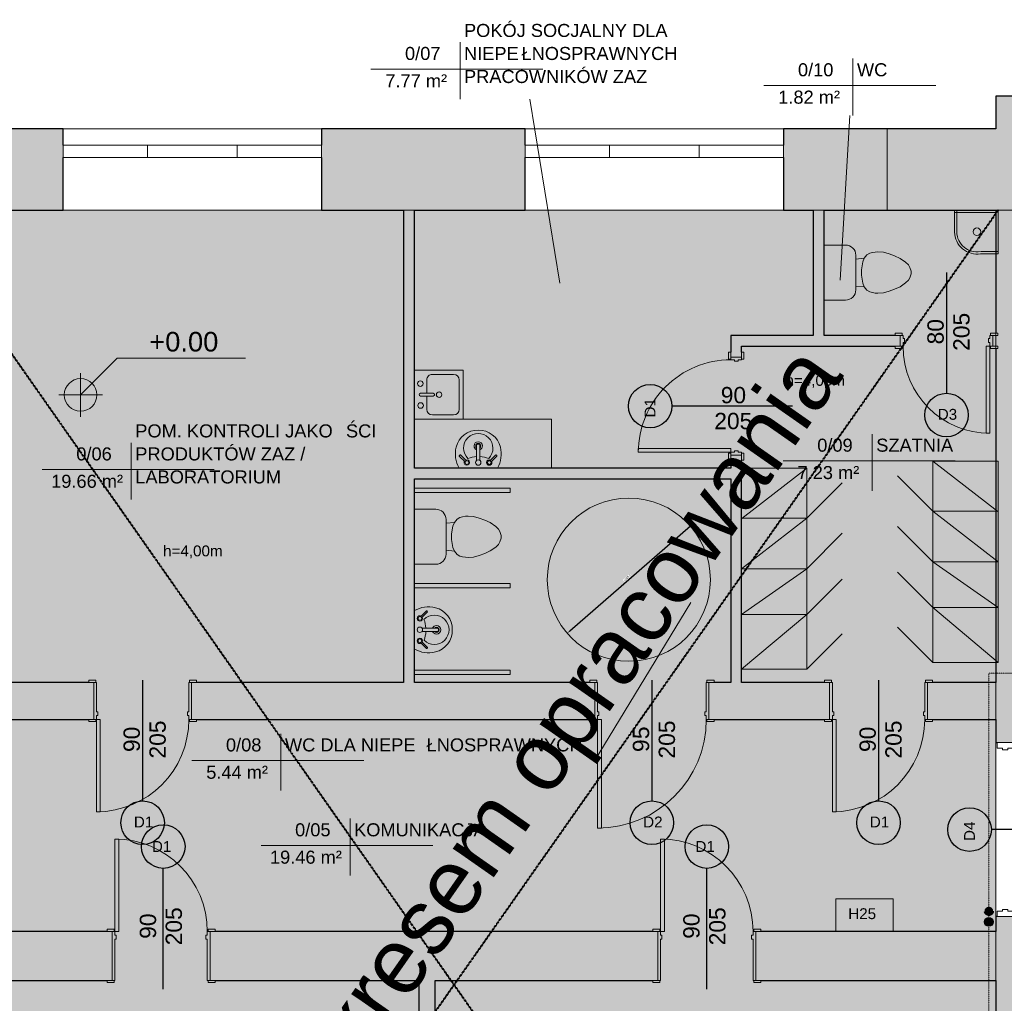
# Model space of a CAD drawing. Header units: inches. Extents: x -112469 to 885939, y -131046 to 286269.
# Tile 40 of 138: x -14005 to -4947, y -110210 to -101167. Entities that reach past the tile are written whole.
import ezdxf

# ---------------------------------------------------------------- set-up
doc = ezdxf.new("R2010")
doc.units = ezdxf.units.IN
doc.header["$MEASUREMENT"] = 0
doc.linetypes.add('ACAD_ISO03W100', pattern=[30, 12, -18])
doc.linetypes.add('Aligning Line 1_8_', pattern=[0.635, 0.3175, -0.3175])
for name, color, linetype, lineweight in [('_IS_CO powrót', 5, 'ACAD_ISO03W100', 30), ('_IS_CO zasilenie', 1, 'Continuous', 30), ('A-ANNO-DIMS', 251, 'Continuous', 9), ('A-AREA-IDEN', 251, 'Continuous', 9), ('A-DETL', 251, 'Continuous', 9), ('A-DETL-GENF', 254, 'Continuous', 9), ('A-DETL-MEDM', 251, 'Continuous', 25), ('A-DETL-THIN', 251, 'Continuous', 9), ('A-DOOR', 251, 'Continuous', 9), ('A-DOOR-FRAM', 251, 'Continuous', 18), ('A-GLAZ', 251, 'Continuous', 9), ('A-WALL', 251, 'Continuous', 9), ('A-WALL-PATT', 254, 'Continuous', 25), ('G-ANNO-DIMS', 251, 'Continuous', 9), ('G-ANNO-TEXT', 251, 'Continuous', 9), ('P-SANR-FIXT', 251, 'Continuous', 9)]:
    doc.layers.add(name, color=color, linetype=linetype, lineweight=lineweight)
doc.styles.add('Arial', font='arial.ttf', dxfattribs={"height": 25})
doc.styles.add('Arial_1', font='arial.ttf', dxfattribs={"height": 12})
doc.styles.add('Arial_2', font='arial.ttf', dxfattribs={"height": 10})
doc.styles.add('Arial_3', font='arial.ttf', dxfattribs={"height": 15})
doc.styles.add('Arial_5', font='arial.ttf', dxfattribs={"height": 20})
doc.dimstyles.new('Średnica___2_5_mm_Arial', dxfattribs={"dimscale": 30.48, "dimtxt": 15.303891, "dimasz": 0.984252, "dimexe": 0.787402, "dimexo": 0, "dimgap": 0.492126, "dimtad": 1, "dimjust": 3, "dimdec": 1, "dimrnd": 0.5, "dimzin": 0, "dimdsep": 46, "dimtxsty": 'Arial_3', "dimsah": 1, "dimcen": 0.09, "dimdle": 0.787402, "dimazin": 0, "dimtfac": 1, "dimtdec": 4, "dimtix": 1, "dimtmove": 0, "dimatfit": 2, "dimfxl": 0, "dimtvp": 1, "dimtolj": 1, "dimtzin": 0, "dimarcsym": 0})

# ---------------------------------------------------------------- blocks, each defined once
blk = doc.blocks.new('Drzwi-wewnętrzne-jednoskrzydłowe-dwupanelowe-drewniane - 900 x 2100mm-307294-3_Poziom parteru')
at = {"layer": 'A-DOOR'}
for p, q in [((-49.635, 24.8175), (-43.135, 24.8175)), ((-49.635, 22.8175), (-49.635, 24.8175)), ((-43.135, 22.8175), (-49.635, 22.8175)), ((-43.135, 24.8175), (-43.135, 22.8175)), ((43.135, 24.8175), (49.635, 24.8175)), ((43.135, 22.8175), (43.135, 24.8175)), ((49.635, 22.8175), (43.135, 22.8175)), ((49.635, 24.8175), (49.635, 22.8175)), ((-49.635, -22.1825), (-43.135, -22.1825)), ((-49.635, -24.1825), (-49.635, -22.1825)), ((-43.135, -24.1825), (-49.635, -24.1825)), ((-43.135, -22.1825), (-43.135, -24.1825)), ((43.135, -22.1825), (49.635, -22.1825)), ((43.135, -24.1825), (43.135, -22.1825)), ((49.635, -24.1825), (43.135, -24.1825)), ((49.635, -22.1825), (49.635, -24.1825))]:
    blk.add_line(p, q, dxfattribs=at)
at = {"layer": 'A-DOOR', "lineweight": 18}
for p, q in [((39, -22.1825), (42.5, -22.1825)), ((39, -107.1825), (39, -22.1825)), ((42.5, -22.1825), (42.5, -107.1825)), ((42.5, -107.1825), (39, -107.1825))]:
    blk.add_line(p, q, dxfattribs=at)
at = {"layer": 'A-DOOR'}
blk.add_arc((42.5, -22.1825), 85, 180, 270, dxfattribs=at)
at = {"layer": 'A-DOOR-FRAM'}
for p, q in [((-45, 22.8175), (-42.5, 22.8175)), ((-45, -22.1825), (-45, 22.8175)), ((-42.5, 22.8175), (-42.5, -15.19)), ((42.5, 22.8175), (45, 22.8175)), ((42.5, -15.19), (42.5, 22.8175)), ((45, 22.8175), (45, -22.1825)), ((-42.5, -15.19), (-41.23, -15.19)), ((-41.23, -15.19), (-41.23, -18.6825)), ((41.23, -15.19), (42.5, -15.19)), ((41.23, -18.6825), (41.23, -15.19)), ((-42.5, -22.1825), (-45, -22.1825)), ((-42.5, -18.6825), (-42.5, -22.1825)), ((-41.23, -18.6825), (-42.5, -18.6825)), ((42.5, -18.6825), (41.23, -18.6825)), ((42.5, -22.1825), (42.5, -18.6825)), ((45, -22.1825), (42.5, -22.1825))]:
    blk.add_line(p, q, dxfattribs=at)
blk = doc.blocks.new('Drzwi-wewnętrzne-jednoskrzydłowe-dwupanelowe-drewniane - 900 x 2100mm-310184-3_Poziom parteru')
at = {"layer": 'A-DOOR', "lineweight": 18}
for p, q in [((42.5, 101.6825), (39, 101.6825)), ((39, 101.6825), (39, 16.6825)), ((42.5, 16.6825), (42.5, 101.6825)), ((39, 16.6825), (42.5, 16.6825))]:
    blk.add_line(p, q, dxfattribs=at)
at = {"layer": 'A-DOOR'}
for p, q in [((-43.135, 18.6825), (-49.635, 18.6825)), ((-49.635, 18.6825), (-49.635, 16.6825)), ((-43.135, 16.6825), (-43.135, 18.6825)), ((49.635, 18.6825), (43.135, 18.6825)), ((43.135, 18.6825), (43.135, 16.6825)), ((49.635, 16.6825), (49.635, 18.6825)), ((-49.635, 16.6825), (-43.135, 16.6825)), ((43.135, 16.6825), (49.635, 16.6825)), ((-43.135, -17.3175), (-49.635, -17.3175)), ((-49.635, -17.3175), (-49.635, -19.3175)), ((-43.135, -19.3175), (-43.135, -17.3175)), ((49.635, -17.3175), (43.135, -17.3175)), ((43.135, -17.3175), (43.135, -19.3175)), ((49.635, -19.3175), (49.635, -17.3175)), ((-49.635, -19.3175), (-43.135, -19.3175)), ((43.135, -19.3175), (49.635, -19.3175))]:
    blk.add_line(p, q, dxfattribs=at)
blk.add_arc((42.5, 16.6825), 85, 90, 180, dxfattribs=at)
at = {"layer": 'A-DOOR-FRAM'}
for p, q in [((-42.5, 16.6825), (-45, 16.6825)), ((-45, 16.6825), (-45, -17.3175)), ((-42.5, 13.1825), (-42.5, 16.6825)), ((-41.23, 13.1825), (-42.5, 13.1825)), ((-42.5, -17.3175), (-42.5, 9.69)), ((-42.5, 9.69), (-41.23, 9.69)), ((-41.23, 9.69), (-41.23, 13.1825)), ((42.5, 13.1825), (41.23, 13.1825)), ((41.23, 13.1825), (41.23, 9.69)), ((41.23, 9.69), (42.5, 9.69)), ((42.5, 16.6825), (42.5, 13.1825)), ((45, 16.6825), (42.5, 16.6825)), ((42.5, 9.69), (42.5, -17.3175)), ((45, -17.3175), (45, 16.6825)), ((-45, -17.3175), (-42.5, -17.3175)), ((42.5, -17.3175), (45, -17.3175))]:
    blk.add_line(p, q, dxfattribs=at)
blk = doc.blocks.new('Drzwi-wewnętrzne-jednoskrzydłowe-dwupanelowe-drewniane - 1000 x 2100mm 2-485147-3_Poziom parteru')
at = {"layer": 'A-DOOR', "lineweight": 18}
for p, q in [((50, 116.6825), (46.5, 116.6825)), ((46.5, 116.6825), (46.5, 16.6825)), ((50, 16.6825), (50, 116.6825)), ((46.5, 16.6825), (50, 16.6825))]:
    blk.add_line(p, q, dxfattribs=at)
at = {"layer": 'A-DOOR'}
for p, q in [((-50.635, 18.6825), (-57.135, 18.6825)), ((-57.135, 18.6825), (-57.135, 16.6825)), ((-50.635, 16.6825), (-50.635, 18.6825)), ((57.135, 18.6825), (50.635, 18.6825)), ((50.635, 18.6825), (50.635, 16.6825)), ((57.135, 16.6825), (57.135, 18.6825)), ((-57.135, 16.6825), (-50.635, 16.6825)), ((50.635, 16.6825), (57.135, 16.6825)), ((-50.635, -17.3175), (-57.135, -17.3175)), ((-57.135, -17.3175), (-57.135, -19.3175)), ((-50.635, -19.3175), (-50.635, -17.3175)), ((57.135, -17.3175), (50.635, -17.3175)), ((50.635, -17.3175), (50.635, -19.3175)), ((57.135, -19.3175), (57.135, -17.3175)), ((-57.135, -19.3175), (-50.635, -19.3175)), ((50.635, -19.3175), (57.135, -19.3175))]:
    blk.add_line(p, q, dxfattribs=at)
blk.add_arc((50, 16.6825), 100, 90, 180, dxfattribs=at)
at = {"layer": 'A-DOOR-FRAM'}
for p, q in [((-50, 16.6825), (-52.5, 16.6825)), ((-52.5, 16.6825), (-52.5, -17.3175)), ((-50, 13.1825), (-50, 16.6825)), ((-48.73, 13.1825), (-50, 13.1825)), ((-50, -17.3175), (-50, 9.69)), ((-50, 9.69), (-48.73, 9.69)), ((-48.73, 9.69), (-48.73, 13.1825)), ((50, 13.1825), (48.73, 13.1825)), ((48.73, 13.1825), (48.73, 9.69)), ((48.73, 9.69), (50, 9.69)), ((50, 16.6825), (50, 13.1825)), ((52.5, 16.6825), (50, 16.6825)), ((50, 9.69), (50, -17.3175)), ((52.5, -17.3175), (52.5, 16.6825)), ((-52.5, -17.3175), (-50, -17.3175)), ((50, -17.3175), (52.5, -17.3175))]:
    blk.add_line(p, q, dxfattribs=at)
blk = doc.blocks.new('Drzwi-wewnętrzne-jednoskrzydłowe-dwupanelowe-drewniane - 900 x 2100mm-435349-3_Poziom parteru')
at = {"layer": 'A-DOOR'}
for p, q in [((-49.64, 7.32), (-43.14, 7.32)), ((-49.64, 5.32), (-49.64, 7.32)), ((-43.14, 5.32), (-49.64, 5.32)), ((-43.14, 7.32), (-43.14, 5.32)), ((43.13, 7.32), (49.63, 7.32)), ((43.13, 5.32), (43.13, 7.32)), ((49.63, 5.32), (43.13, 5.32)), ((49.63, 7.32), (49.63, 5.32)), ((-49.64, -4.68), (-43.14, -4.68)), ((-49.64, -6.68), (-49.64, -4.68)), ((-43.14, -6.68), (-49.64, -6.68)), ((-43.14, -4.68), (-43.14, -6.68)), ((43.13, -4.68), (49.63, -4.68)), ((43.13, -6.68), (43.13, -4.68)), ((49.63, -6.68), (43.13, -6.68)), ((49.63, -4.68), (49.63, -6.68))]:
    blk.add_line(p, q, dxfattribs=at)
at = {"layer": 'A-DOOR', "lineweight": 18}
for p, q in [((39, -4.68), (42.5, -4.68)), ((39, -89.68), (39, -4.68)), ((42.5, -4.68), (42.5, -89.68)), ((42.5, -89.68), (39, -89.68))]:
    blk.add_line(p, q, dxfattribs=at)
at = {"layer": 'A-DOOR'}
blk.add_arc((42.5, -4.68), 85, 180, 270, dxfattribs=at)
at = {"layer": 'A-DOOR-FRAM'}
for p, q in [((-45, 5.32), (-42.5, 5.32)), ((-45, -4.68), (-45, 5.32)), ((-42.5, 5.32), (-42.5, 2.31)), ((-42.5, 2.31), (-41.23, 2.31)), ((-41.23, 2.31), (-41.23, -1.18)), ((41.23, 2.31), (42.5, 2.31)), ((41.23, -1.18), (41.23, 2.31)), ((42.5, 5.32), (45, 5.32)), ((42.5, 2.31), (42.5, 5.32)), ((45, 5.32), (45, -4.68)), ((-42.5, -4.68), (-45, -4.68)), ((-42.5, -1.18), (-42.5, -4.68)), ((-41.23, -1.18), (-42.5, -1.18)), ((42.5, -1.18), (41.23, -1.18)), ((42.5, -4.68), (42.5, -1.18)), ((45, -4.68), (42.5, -4.68))]:
    blk.add_line(p, q, dxfattribs=at)
blk = doc.blocks.new('wewnetrzne dwupanelowe - 800 x 2100mm 2-561756-3_Poziom parteru')
at = {"layer": 'A-DOOR'}
for p, q in [((-47.14, 7.32), (-40.64, 7.32)), ((-47.14, 5.32), (-47.14, 7.32)), ((-40.64, 5.32), (-47.14, 5.32)), ((-40.64, 7.32), (-40.64, 5.32)), ((40.63, 7.32), (47.13, 7.32)), ((40.63, 5.32), (40.63, 7.32)), ((47.13, 5.32), (40.63, 5.32)), ((47.13, 7.32), (47.13, 5.32)), ((-47.14, -4.68), (-40.64, -4.68)), ((-47.14, -6.68), (-47.14, -4.68)), ((-40.64, -6.68), (-47.14, -6.68)), ((-40.64, -4.68), (-40.64, -6.68)), ((40.63, -4.68), (47.13, -4.68)), ((40.63, -6.68), (40.63, -4.68)), ((47.13, -6.68), (40.63, -6.68)), ((47.13, -4.68), (47.13, -6.68))]:
    blk.add_line(p, q, dxfattribs=at)
at = {"layer": 'A-DOOR', "lineweight": 18}
for p, q in [((36.5, -4.68), (40, -4.68)), ((36.5, -84.68), (36.5, -4.68)), ((40, -4.68), (40, -84.68)), ((40, -84.68), (36.5, -84.68))]:
    blk.add_line(p, q, dxfattribs=at)
at = {"layer": 'A-DOOR'}
blk.add_arc((40, -4.68), 80, 180, 270, dxfattribs=at)
at = {"layer": 'A-DOOR-FRAM'}
for p, q in [((-42.5, 5.32), (-40, 5.32)), ((-42.5, -4.68), (-42.5, 5.32)), ((-40, 5.32), (-40, 2.31)), ((-40, 2.31), (-38.73, 2.31)), ((-38.73, 2.31), (-38.73, -1.18)), ((38.73, 2.31), (40, 2.31)), ((38.73, -1.18), (38.73, 2.31)), ((40, 5.32), (42.5, 5.32)), ((40, 2.31), (40, 5.32)), ((42.5, 5.32), (42.5, -4.68)), ((-40, -4.68), (-42.5, -4.68)), ((-40, -1.18), (-40, -4.68)), ((-38.73, -1.18), (-40, -1.18)), ((40, -1.18), (38.73, -1.18)), ((40, -4.68), (40, -1.18)), ((42.5, -4.68), (40, -4.68))]:
    blk.add_line(p, q, dxfattribs=at)
blk = doc.blocks.new('Muszla klozetowa domowa - 3D - Muszla klozetowa domowa - 3D-412173-3_Poziom parteru')
at = {"layer": 'P-SANR-FIXT'}
for p, q in [((-9.5, 25.4), (-6.96, 27.94)), ((-6.96, 27.94), (-4.76, 29.21)), ((-4.76, 29.21), (-1.27, 30.48)), ((-1.27, 30.48), (1.27, 30.48)), ((1.27, 30.48), (4.76, 29.21)), ((4.76, 29.21), (6.96, 27.94)), ((6.96, 27.94), (9.5, 25.4)), ((-15.39, 15.24), (-13.02, 20.32)), ((-13.02, 20.32), (-9.5, 25.4)), ((9.5, 25.4), (13.02, 20.32)), ((13.02, 20.32), (15.39, 15.24)), ((-18.61, 5.06), (-17.24, 10.16)), ((-17.24, 10.16), (-15.39, 15.24)), ((15.39, 15.24), (17.24, 10.16)), ((17.24, 10.16), (18.61, 5.06)), ((-19.05, 0), (-18.61, 5.06)), ((18.61, 5.06), (19.05, 0)), ((-18.83, -2.53), (-19.05, 0)), ((-18.38, -5.08), (-18.83, -2.53)), ((-17.7, -7.62), (-18.38, -5.08)), ((-16.26, -10.16), (-17.7, -7.62)), ((17.7, -7.62), (16.26, -10.16)), ((18.38, -5.08), (17.7, -7.62)), ((18.83, -2.53), (18.38, -5.08)), ((19.05, 0), (18.83, -2.53)), ((-13.23, -12.7), (-16.26, -10.16)), ((-9.74, -13.97), (-13.23, -12.7)), ((-12.35, -20.38), (-13.23, -12.7)), ((-2.54, -15.24), (-9.74, -13.97)), ((2.54, -15.24), (-2.54, -15.24)), ((9.74, -13.97), (2.54, -15.24)), ((13.23, -12.7), (9.74, -13.97)), ((12.35, -20.38), (13.23, -12.7)), ((16.26, -10.16), (13.23, -12.7)), ((15.87, -20.38), (-15.88, -20.38)), ((-25.34, -29.84), (-25.34, -49.47)), ((25.34, -49.47), (25.34, -29.84))]:
    blk.add_line(p, q, dxfattribs=at)
for centre, start, end in [((-15.88, -29.84), 90, 180), ((15.87, -29.84), 0, 90)]:
    blk.add_arc(centre, 9.46, start, end, dxfattribs=at)
blk = doc.blocks.new('Lavabo mural - 05 - 440mm x 350mm-346807-3_Poziom parteru')
at = {"layer": 'P-SANR-FIXT'}
for p, q in [((-17.19, -11.05), (-11.74, -5.6)), ((-16.1, -12.14), (-10.65, -6.69)), ((-1.5, -21.49), (-1.5, -7.07)), ((1.5, -21.49), (1.5, -7.07)), ((16.41, -12.14), (10.96, -6.69)), ((17.5, -11.05), (12.05, -5.6))]:
    blk.add_line(p, q, dxfattribs=at)
for centre, radius, start, end in [((5.33, -13.08), 26.44, 150.36495, 193.63505), ((-5.33, -13.08), 26.44, 346.36495, 29.63505), ((0, -18.36), 13.5, 135.46291, 45.05561), ((-10.13, -5.07), 2.5, 0, 180), ((-10.13, -5.07), 2.5, 180, 207.05328), ((-10.13, -5.07), 1.7, 360, 180), ((-10.13, -5.07), 1.7, 180, 198.05956), ((-10.13, -5.07), 1.7, 198.05956, 360), ((-10.13, -5.07), 2.5, 242.94672, 0), ((-0.16, 16.03), 26.66, 249.19864, 267.10928), ((0, -5.07), 2.5, 0, 180), ((0, -5.07), 2.5, 180, 0), ((-0.16, 16.03), 26.66, 273.5606, 291.31988), ((10.43, -5.07), 2.5, 360, 180), ((10.43, -5.07), 2.5, 180, 297.05328), ((10.43, -5.07), 1.7, 0, 180), ((10.43, -5.07), 1.7, 180, 0), ((10.43, -5.07), 2.5, 332.94672, 360), ((0, -20.36), 3.86, 112.88275, 180), ((0, -20.36), 3.86, 360, 67.11782), ((-0.59, -14.51), 20.35, 193.63505, 271.65578), ((0, -20.36), 3.86, 180, 360), ((0, -20.36), 2.35, 129.68263, 180), ((0, -20.36), 2.35, 180, 360), ((0.59, -14.51), 20.35, 268.34422, 346.36495), ((0, -20.36), 2.35, 360, 50.3185)]:
    blk.add_arc(centre, radius, start, end, dxfattribs=at)
for centre, major_axis, ratio, start_param, end_param in [((-16.65, -11.59), (-0.545, 0.545), 0.274309, 0, 3.141593), ((16.95, -11.59), (0.545, 0.545), 0.274309, 3.141593, 6.283185), ((0, -21.49), (-1.5, 0), 0.428525, 0, 3.141593)]:
    blk.add_ellipse(centre, major_axis=major_axis, ratio=ratio, start_param=start_param, end_param=end_param, dxfattribs=at)
blk = doc.blocks.new('Drzwi-korytarz-niesymetryczne-wpuszczane - 1500 x 2000mm-592005-3_Poziom parteru')
at = {"layer": 'A-DOOR', "lineweight": 18}
for p, q in [((-70.5, 6.365), (-75, 6.365)), ((-75, 6.365), (-75, -83.635)), ((-70.5, -83.635), (-70.5, 6.365)), ((70.5, 6.365), (75, 6.365)), ((70.5, -53.635), (70.5, 6.365)), ((75, 6.365), (75, -53.635)), ((75, -53.635), (70.5, -53.635)), ((-75, -83.635), (-70.5, -83.635))]:
    blk.add_line(p, q, dxfattribs=at)
at = {"layer": 'A-DOOR'}
for centre, radius, start, end in [((-75, 6.365), 90, 270, 360), ((75, 6.365), 60, 180, 270)]:
    blk.add_arc(centre, radius, start, end, dxfattribs=at)
at = {"layer": 'A-DOOR-FRAM'}
for p, q in [((-80, 21.365), (-75, 21.365)), ((-80, 6.365), (-80, 21.365)), ((-75, 21.365), (-75, 16.44375)), ((75, 21.365), (80, 21.365)), ((75, 16.44375), (75, 21.365)), ((80, 21.365), (80, 6.365)), ((-75, 16.44375), (-73.4125, 16.44375)), ((-75, 11.34125), (-75, 6.365)), ((-73.4125, 11.34125), (-75, 11.34125)), ((-73.4125, 16.44375), (-73.4125, 11.34125)), ((73.4125, 16.44375), (75, 16.44375)), ((73.4125, 11.34125), (73.4125, 16.44375)), ((75, 11.34125), (73.4125, 11.34125)), ((75, 6.365), (75, 11.34125)), ((-75, 6.365), (-80, 6.365)), ((80, 6.365), (75, 6.365))]:
    blk.add_line(p, q, dxfattribs=at)
blk = doc.blocks.new('Zlew kuchenny - typu wyspowego - 450 x 450mm-548266-3_Poziom parteru')
at = {"layer": 'P-SANR-FIXT'}
for p, q in [((-20.93, 22.73), (-20.93, -22.27)), ((24.07, -22.27), (24.07, 22.73)), ((0.3, 11.3), (-12.04, 11.3)), ((0.3, 17.02), (0.3, 5.31)), ((2.84, 17.02), (2.84, 5.31)), ((15.18, 11.3), (2.84, 11.3)), ((-17.12, 6.22), (-17.12, -13.38)), ((20.26, -13.38), (20.26, 6.22)), ((-20.93, -22.27), (24.07, -22.27)), ((-12.04, -18.46), (15.18, -18.46))]:
    blk.add_line(p, q, dxfattribs=at)
for centre, radius, start, end in [((-8.43, 17.02), 2.54, 360, 180), ((1.57, 17.02), 1.27, 360, 180), ((11.73, 17.23), 2.54, 360, 180), ((-12.04, 6.22), 5.08, 90, 180), ((-8.43, 17.02), 2.54, 180, 360), ((11.73, 17.23), 2.54, 180, 0), ((15.18, 6.22), 5.08, 360, 90), ((1.57, 0), 2.54, 360, 180), ((1.57, 0), 2.54, 180, 0), ((1.57, 5.31), 1.27, 180, 0), ((-12.04, -13.38), 5.08, 180, 270), ((15.18, -13.38), 5.08, 270, 0)]:
    blk.add_arc(centre, radius, start, end, dxfattribs=at)
blk = doc.blocks.new('Aluminum_2 szybowe - 160x140-V12-3_Poziom parteru')
at = {"layer": 'A-GLAZ'}
for p, q in [((-137.16, 25.16), (22.84, 25.16)), ((-137.16, 13.73), (-137.16, 25.16)), ((22.84, 25.16), (22.84, 13.73)), ((22.84, 13.73), (-137.16, 13.73))]:
    blk.add_line(p, q, dxfattribs=at)
blk = doc.blocks.new('Aluminum_2 szybowe - 160x140-605508-3_Poziom parteru')
at = {"layer": 'A-GLAZ'}
for p, q in [((-137.16, 25.16), (22.84, 25.16)), ((-137.16, 13.73), (-137.16, 25.16)), ((22.84, 25.16), (22.84, 13.73)), ((22.84, 13.73), (-137.16, 13.73))]:
    blk.add_line(p, q, dxfattribs=at)
blk = doc.blocks.new('Aluminum_2 szybowe - 160x140-V13-3_Poziom parteru')
at = {"layer": 'A-GLAZ'}
for p, q in [((-137.16, 25.16), (22.84, 25.16)), ((-137.16, 13.73), (-137.16, 25.16)), ((22.84, 25.16), (22.84, 13.73)), ((22.84, 13.73), (-137.16, 13.73))]:
    blk.add_line(p, q, dxfattribs=at)
blk = doc.blocks.new('Etyk_pom_1_mala - Etyk_pom_1_mala-219433-3_Poziom parteru')
at = {"layer": 'A-AREA-IDEN'}
for p, q in [((-0.0958, 0.1444), (-0.0958, -0.3781)), ((-0.9154, -0.1015), (0.6661, -0.1015))]:
    blk.add_line(p, q, dxfattribs=at)
blk = doc.blocks.new('*D239')
at = {"layer": 'A-ANNO-DIMS', "color": 0, "lineweight": -2}
blk.add_line((4914.8, 10308.5), (3805.4, 9344), dxfattribs=at)
at = {"layer": 'A-ANNO-DIMS', "color": 0}
for points in [[(4895.4, 10285), (4888.9, 10292.6), (4914.8, 10308.5)], [(3802.1, 9347.8), (3808.7, 9340.2), (3782.8, 9324.3)]]:
    blk.add_solid(points, dxfattribs=at)
at = {"layer": 'Defpoints', "color": 0}
for p in [(4914.8, 10308.5), (3782.8, 9324.3)]:
    blk.add_point(p, dxfattribs=at)
at = {"layer": 'A-ANNO-DIMS', "color": 0, "insert": (4333.7, 9833.7), "char_height": 15, "attachment_point": 5, "rotation": 41.00248, "style": 'Arial_3', "bg_fill": 3, "box_fill_scale": 1.25, "bg_fill_color": 257, "bg_fill_transparency": 0}
blk.add_mtext('\\A1;ø1500.0', dxfattribs=at)
blk = doc.blocks.new('piwnica')
at = {"layer": 'A-DETL-GENF', "true_color": 0xe5e5e5}
blk.add_hatch(color=254, dxfattribs=at).paths.add_polyline_path([(5976.08, -1014.99), (7726.09, -1014.99), (7726.09, 6132.75), (5516.09, 6132.75), (5516.09, 6582.75), (7726.09, 6582.75), (7726.09, 8532.75), (7096.09, 8532.75), (7096.09, 8872.75), (7726.09, 8872.75), (7726.09, 11962.75), (7696.09, 11963.62), (7696.09, 12062.75), (7726.09, 12062.75), (7726.09, 13212.75), (6146.09, 13212.75), (6146.09, 12062.75), (6846.09, 12062.75), (6846.09, 11962.75), (5386.09, 11962.75), (5386.09, 11862.75), (5286.09, 11862.75), (5286.09, 12062.75), (6046.09, 12062.75), (6046.09, 13212.75), (2376.09, 13212.75), (2376.09, 10842.75), (5286.09, 10842.75), (5286.09, 10962.75), (5386.09, 10962.75), (5386.09, 8872.75), (6196.09, 8872.75), (6196.09, 8532.75), (5086.09, 8532.75), (5086.09, 8872.75), (5286.09, 8872.75), (5286.09, 10742.75), (2376.09, 10742.75), (2376.09, 8872.75), (4036.09, 8872.75), (4036.09, 8532.75), (326.09, 8532.75), (326.09, 8872.75), (2276.09, 8872.75), (2276.09, 13212.75), (-2253.91, 13212.75), (-2253.91, 8872.75), (-573.91, 8872.75), (-573.91, 8532.75), (-2253.91, 8532.75), (-2253.91, 6582.75), (-403.91, 6582.75), (-403.91, 6132.75), (-2253.91, 6132.75), (-2253.91, -1014.99), (2416.09, -1014.99), (2416.09, 6132.75), (496.09, 6132.75), (496.09, 6582.75), (4616.09, 6582.75), (4616.09, 6132.75), (2566.09, 6132.75), (2566.09, -1014.99), (5770.69, -1014.99)])
at = {"layer": 'A-WALL-PATT', "lineweight": 9}
blk.add_hatch(color=251, dxfattribs=at).paths.add_polyline_path([(7736.52, 13212.75), (8186.09, 13212.75), (8186.09, 13582.75), (8726.09, 13582.75), (8726.09, 14262.75), (7726.09, 14262.75), (7726.09, 13962.75), (6726.09, 13962.75), (6726.09, 13212.75), (7726.09, 13212.75)])
h = blk.add_hatch(color=251, dxfattribs=at)
h.paths.add_polyline_path([(6046.09, 13212.75), (6726.09, 13212.75), (6726.09, 13962.75), (5770.69, 13962.75), (5770.69, 13212.75), (5976.08, 13212.75)])
h.paths.add_polyline_path([(-2253.91, 13212.75), (-853.91, 13212.75), (-853.91, 13962.75), (-2253.91, 13962.75), (-2253.91, 13396.56)])
h.paths.add_polyline_path([(1520.69, 13212.75), (3396.09, 13212.75), (3396.09, 13962.75), (1520.69, 13962.75), (1520.69, 13396.56)])
h = blk.add_hatch(color=251, dxfattribs=at)
h.paths.add_polyline_path([(2416.09, -1014.99), (2566.09, -1014.99), (2566.09, 6132.75), (4616.09, 6132.75), (4616.09, 6582.75), (496.09, 6582.75), (496.09, 6132.75), (2416.09, 6132.75), (2416.09, -867.25)])
h.paths.add_polyline_path([(-1065.69, 6132.75), (-403.91, 6132.75), (-403.91, 6582.75), (-2253.91, 6582.75), (-2253.91, 6132.75), (-1945.91, 6132.75)])
h.paths.add_polyline_path([(5664.55, 6132.75), (7726.09, 6132.75), (7726.09, 6582.75), (5516.09, 6582.75), (5516.09, 6132.75), (5562.44, 6132.75)])
h.paths.add_polyline_path([(6149.74, 8532.75), (6196.09, 8532.75), (6196.09, 8872.75), (5386.09, 8872.75), (5386.09, 10962.75), (5286.09, 10962.75), (5286.09, 10842.75), (2376.09, 10842.75), (2376.09, 13212.75), (2276.09, 13212.75), (2276.09, 8872.75), (326.09, 8872.75), (326.09, 8532.75), (4036.09, 8532.75), (4036.09, 8872.75), (2376.09, 8872.75), (2376.09, 10742.75), (5286.09, 10742.75), (5286.09, 8872.75), (5086.09, 8872.75), (5086.09, 8532.75), (6126.09, 8532.75)])
h.paths.add_polyline_path([(7096.09, 8532.75), (7726.09, 8532.75), (7726.09, 8872.75), (7096.09, 8872.75), (7096.09, 8567.75)])
h.paths.add_polyline_path([(-573.91, 8532.75), (-573.91, 8872.75), (-2253.91, 8872.75), (-2253.91, 8532.75), (-620.26, 8532.75)])
h.paths.add_polyline_path([(5286.09, 11862.75), (5386.09, 11862.75), (5386.09, 11962.75), (6846.09, 11962.75), (6846.09, 12062.75), (6146.09, 12062.75), (6146.09, 13212.75), (6046.09, 13212.75), (6046.09, 12062.75), (5286.09, 12062.75), (5286.09, 11909.1)])
h.paths.add_polyline_path([(7696.09, 11962.75), (7726.09, 11962.75), (7726.09, 12062.75), (7696.09, 12062.75), (7696.09, 11963.62)])
h = blk.add_hatch(color=251, dxfattribs=at)
h.paths.add_polyline_path([(7726.09, -1014.99), (8186.09, -1014.99), (8186.09, 6718.88), (7726.09, 6718.88), (7726.09, -867.25)])
h.paths.add_polyline_path([(8161.53, 8318.88), (8186.09, 8318.88), (8186.09, 8649.01), (8006.12, 8649.01), (8006.12, 8949.01), (8186.09, 8949.01), (8186.09, 9492.65), (8016.12, 9492.65), (8016.12, 9792.65), (8186.09, 9792.65), (8186.09, 13212.75), (7726.09, 13212.75), (7726.09, 12082.75), (7742.44, 12082.75), (7742.44, 12062.75), (7726.09, 12062.75), (7726.09, 11962.75), (7742.44, 11962.75), (7742.44, 11942.75), (7726.09, 11942.75), (7726.09, 8318.88), (7886.09, 8318.88)])
at = {"layer": 'G-ANNO-DIMS'}
h = blk.add_hatch(color=251, dxfattribs=at)
edge = h.paths.add_edge_path()
edge.add_arc((-694.5, 11515.42), 150, 90, 180)
edge.add_line((-844.5, 11515.42), (-694.5, 11515.42))
edge.add_line((-694.5, 11515.42), (-694.5, 11665.42))
h = blk.add_hatch(color=251, dxfattribs=at)
edge = h.paths.add_edge_path()
edge.add_arc((-694.5, 11515.42), 150, 270, 360)
edge.add_line((-544.5, 11515.42), (-694.5, 11515.42))
edge.add_line((-694.5, 11515.42), (-694.5, 11365.42))
at = {"layer": 'A-AREA-IDEN', "color": 251}
for p, q in [((3713.79, 12543.28), (3439.48, 14234.87)), ((6293.03, 12571.47), (6381.81, 14084.87)), ((4919.33, 9606.18), (4029.36, 8144.08))]:
    blk.add_line(p, q, dxfattribs=at)
at = {"layer": 'A-DETL', "color": 251, "linetype": 'Aligning Line 1_8_', "lineweight": 50}
for p, q in [((-2253.91, 13212.75), (7726.09, -1014.99)), ((7746.09, 13212.75), (-2253.91, -1014.99))]:
    blk.add_line(p, q, dxfattribs=at)
at = {"layer": 'A-DETL', "color": 251, "linetype": 'Aligning Line 1_8_', "lineweight": 18}
for p, q in [((7660.53, 8957.75), (7660.53, -1644.99)), ((10336.09, 8957.75), (7660.53, 8957.75))]:
    blk.add_line(p, q, dxfattribs=at)
at = {"layer": 'A-DETL-MEDM', "color": 251}
for p, q in [((7271.09, 12640.63), (7271.09, 11530.63)), ((5855.01, 11412.75), (4745.01, 11412.75)), ((-123.91, 8892.75), (-123.91, 7782.75)), ((4561.09, 8892.75), (4561.09, 7782.75)), ((6646.09, 8892.75), (6646.09, 7782.75)), ((8793.79, 7518.88), (7683.79, 7518.88)), ((66.09, 6052.75), (66.09, 7162.75)), ((5066.09, 6052.75), (5066.09, 7162.75))]:
    blk.add_line(p, q, dxfattribs=at)
for centre in [(4545.01, 11412.75), (7271.09, 11330.63), (-123.91, 7582.75), (4561.09, 7582.75), (6646.09, 7582.75), (7483.79, 7518.88), (66.09, 7362.75), (5066.09, 7362.75)]:
    blk.add_circle(centre, 200, dxfattribs=at)
at = {"layer": 'A-DETL-THIN', "color": 251}
for p, q in [((8726.09, 14262.75), (7726.09, 14262.75)), ((7726.09, 14262.75), (7726.09, 13962.75)), ((7726.09, 13962.75), (6726.09, 13962.75)), ((6726.09, 13962.75), (6726.09, 13212.75)), ((7726.09, 13212.75), (-2253.91, 13212.75)), ((6726.09, 13212.75), (8186.09, 13212.75)), ((7746.09, 13212.75), (7346.09, 13212.75)), ((7346.09, 13212.75), (7346.09, 13012.75)), ((7726.09, 13192.75), (7346.09, 13192.75)), ((7366.09, 13212.75), (7366.09, 13012.9)), ((7726.09, 12832.75), (7726.09, 13212.75)), ((7726.09, -1014.99), (7726.09, 13212.75)), ((7746.09, 12812.75), (7746.09, 13212.75)), ((7586.09, 12832.75), (7746.09, 12832.75)), ((7586.09, 12812.75), (7746.09, 12812.75)), ((2376.09, 11292.75), (2376.09, 10842.75)), ((3636.09, 11292.75), (2376.09, 11292.75)), ((3636.09, 10842.75), (3636.09, 11292.75)), ((7146.09, 10906.49), (7746.09, 10906.49)), ((7146.09, 9056.49), (7146.09, 10906.49)), ((7146.09, 10906.49), (7742.86, 10444)), ((7746.09, 10906.49), (7746.09, 9056.49)), ((2376.09, 10842.75), (3636.09, 10842.75)), ((5386.09, 10842.75), (5386.09, 8992.75)), ((5986.09, 10842.75), (5386.09, 10842.75)), ((5986.09, 10842.75), (5389.33, 10380.26)), ((5986.09, 8992.75), (5986.09, 10842.75)), ((5986.09, 10382.75), (6311.36, 10708.02)), ((7146.09, 10446.49), (6820.82, 10771.76)), ((2376.09, 10658.07), (3256.09, 10658.07)), ((3256.09, 10618.07), (2376.09, 10618.07)), ((3256.09, 10658.07), (3256.09, 10618.07)), ((7146.09, 10446.49), (7746.09, 10446.49)), ((7146.09, 10446.49), (7746.09, 9981.49)), ((5986.09, 10382.75), (5386.09, 10382.75)), ((5986.09, 10382.75), (5386.09, 9917.75)), ((5986.09, 9917.75), (6311.36, 10243.02)), ((7146.09, 9981.49), (6820.82, 10306.76)), ((7146.09, 9981.49), (7746.09, 9981.49)), ((7146.09, 9981.49), (7746.09, 9561.49)), ((5986.09, 9917.75), (5386.09, 9917.75)), ((5986.09, 9917.75), (5386.09, 9497.75)), ((7146.09, 9561.49), (6820.82, 9886.76)), ((5986.09, 9497.75), (6311.36, 9823.02)), ((2376.09, 9780.66), (3256.09, 9780.66)), ((3256.09, 9740.66), (2376.09, 9740.66)), ((3256.09, 9780.66), (3256.09, 9740.66)), ((7146.09, 9561.49), (7746.09, 9561.49)), ((7146.09, 9561.49), (7746.09, 9056.49)), ((5986.09, 9497.75), (5386.09, 9497.75)), ((5986.09, 9497.75), (5386.09, 8992.75)), ((7146.09, 9056.49), (6820.82, 9381.76)), ((5986.09, 8992.75), (6311.36, 9318.02)), ((2376.09, 8985.66), (3256.09, 8985.66)), ((2376.09, 8945.66), (2376.09, 8985.66)), ((3256.09, 8985.66), (3256.09, 8945.66)), ((5386.09, 8992.75), (5986.09, 8992.75)), ((7746.09, 9056.49), (7146.09, 9056.49)), ((3256.09, 8945.66), (2376.09, 8945.66)), ((6252.74, 6882.75), (6781.3, 6882.75)), ((6252.74, 6582.75), (6252.74, 6882.75)), ((6781.3, 6882.75), (6781.3, 6582.75)), ((6781.3, 6582.75), (6252.74, 6582.75))]:
    blk.add_line(p, q, dxfattribs=at)
for centre, radius in [((7551.56, 13015.6), 34.53), ((4348.78, 9816.41), 750)]:
    blk.add_circle(centre, radius, dxfattribs=at)
for radius, start in [(205.49, 180.792695), (185.49, 180.834338)]:
    blk.add_arc((7551.56, 13015.6), radius, start, 279.207305, dxfattribs=at)
at = {"layer": 'A-WALL', "color": 251, "lineweight": 25}
for p, q in [((7726.09, 14262.75), (7726.09, 13962.75)), ((14196.09, 14262.75), (7726.09, 14262.75)), ((-853.91, 13962.75), (-3003.91, 13962.75)), ((-853.91, 13812.75), (-853.91, 13962.75)), ((3396.09, 13962.75), (1520.69, 13962.75)), ((1520.69, 13962.75), (1520.69, 13812.75)), ((3396.09, 13812.75), (3396.09, 13962.75)), ((7726.09, 13962.75), (5770.69, 13962.75)), ((5770.69, 13962.75), (5770.69, 13812.75)), ((-853.91, 13212.75), (-853.91, 13698.45)), ((1520.69, 13698.45), (1520.69, 13212.75)), ((3396.09, 13212.75), (3396.09, 13698.45)), ((5770.69, 13698.45), (5770.69, 13212.75)), ((-2253.91, 13212.75), (-853.91, 13212.75)), ((1520.69, 13212.75), (2276.09, 13212.75)), ((2276.09, 13212.75), (2276.09, 8872.75)), ((2376.09, 13212.75), (3396.09, 13212.75)), ((2376.09, 10842.75), (2376.09, 13212.75)), ((5770.69, 13212.75), (6046.09, 13212.75)), ((6046.09, 13212.75), (6046.09, 12062.75)), ((6146.09, 13212.75), (7726.09, 13212.75)), ((6146.09, 12062.75), (6146.09, 13212.75)), ((7726.09, 13212.75), (7726.09, 12082.75)), ((6046.09, 12062.75), (5286.09, 12062.75)), ((5286.09, 12062.75), (5286.09, 11909.1)), ((6799.74, 12062.75), (6146.09, 12062.75)), ((5386.09, 11962.75), (6799.74, 11962.75)), ((5386.09, 11909.1), (5386.09, 11962.75)), ((7726.09, 11942.75), (7726.09, 8872.75)), ((5286.09, 10916.4), (5286.09, 10842.75)), ((5386.09, 8872.75), (5386.09, 10916.4)), ((5286.09, 10842.75), (2376.09, 10842.75)), ((2376.09, 8872.75), (2376.09, 10742.75)), ((2376.09, 10742.75), (5286.09, 10742.75)), ((5286.09, 10742.75), (5286.09, 8872.75)), ((-620.26, 8872.75), (-2253.91, 8872.75)), ((2276.09, 8872.75), (372.44, 8872.75)), ((3989.74, 8872.75), (2376.09, 8872.75)), ((5286.09, 8872.75), (5132.44, 8872.75)), ((6149.74, 8872.75), (5386.09, 8872.75)), ((7726.09, 8872.75), (7142.44, 8872.75)), ((-2253.91, 8532.75), (-620.26, 8532.75)), ((372.44, 8532.75), (3989.74, 8532.75)), ((5132.44, 8532.75), (6149.74, 8532.75)), ((7142.44, 8532.75), (7726.09, 8532.75)), ((7726.09, 8532.75), (7726.09, 8318.88)), ((7726.09, 8318.88), (7736.09, 8318.88)), ((7726.09, 6718.88), (7726.09, 6582.75)), ((7736.09, 6718.88), (7726.09, 6718.88)), ((-450.26, 6582.75), (-2253.91, 6582.75)), ((4569.74, 6582.75), (542.44, 6582.75)), ((7726.09, 6582.75), (5562.44, 6582.75)), ((-2253.91, 6132.75), (-450.26, 6132.75)), ((542.44, 6132.75), (2416.09, 6132.75)), ((2416.09, 6132.75), (2416.09, -1014.99)), ((2566.09, 6132.75), (4569.74, 6132.75)), ((2566.09, -1014.99), (2566.09, 6132.75)), ((5562.44, 6132.75), (7726.09, 6132.75)), ((7726.09, 6132.75), (7726.09, -1014.99))]:
    blk.add_line(p, q, dxfattribs=at)
at = {"layer": 'A-WALL', "color": 251}
for p, q in [((-853.91, 13962.75), (1520.69, 13962.75)), ((3396.09, 13962.75), (5770.69, 13962.75)), ((1520.69, 13212.75), (-853.91, 13212.75)), ((5770.69, 13212.75), (3396.09, 13212.75))]:
    blk.add_line(p, q, dxfattribs=at)
at = {"layer": 'G-ANNO-DIMS', "color": 251}
for p, q in [((-694.5, 11515.42), (-357.46, 11852.46)), ((-357.46, 11852.46), (822.19, 11852.46)), ((-694.5, 11715.42), (-694.5, 11315.42)), ((-694.5, 11515.42), (-694.5, 11665.42)), ((-494.5, 11515.42), (-894.5, 11515.42)), ((-844.5, 11515.42), (-694.5, 11515.42)), ((-544.5, 11515.42), (-694.5, 11515.42)), ((-694.5, 11515.42), (-694.5, 11365.42))]:
    blk.add_line(p, q, dxfattribs=at)
for start, end in [(90, 180), (0, 90), (180, 270), (270, 0)]:
    blk.add_arc((-694.5, 11515.42), 150, start, end, dxfattribs=at)
at = {"layer": 'A-AREA-IDEN', "color": 251, "xscale": 999.9999999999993, "yscale": 999.9999999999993, "zscale": 999.9999999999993}
for p in [(2891.77, 14612.97), (6506.51, 14462.97), (6683.91, 11011.7), (-132.25, 10931.5), (1244.48, 8256.28), (1880.53, 7475.69)]:
    blk.add_blockref('Etyk_pom_1_mala - Etyk_pom_1_mala-219433-3_Poziom parteru', p, dxfattribs=at)
at = {"layer": 'A-DOOR', "color": 251, "xscale": 10, "yscale": 10, "zscale": 10}
blk.add_blockref('wewnetrzne dwupanelowe - 800 x 2100mm 2-561756-3_Poziom parteru', (7271.09, 12009.58), dxfattribs=at)
for name, p, rotation in [('Drzwi-wewnętrzne-jednoskrzydłowe-dwupanelowe-drewniane - 900 x 2100mm-435349-3_Poziom parteru', (5332.92, 11412.75), 270), ('Drzwi-wewnętrzne-jednoskrzydłowe-dwupanelowe-drewniane - 900 x 2100mm-310184-3_Poziom parteru', (-123.91, 8699.58), 180), ('Drzwi-wewnętrzne-jednoskrzydłowe-dwupanelowe-drewniane - 1000 x 2100mm 2-485147-3_Poziom parteru', (4561.09, 8699.58), 180), ('Drzwi-wewnętrzne-jednoskrzydłowe-dwupanelowe-drewniane - 900 x 2100mm-310184-3_Poziom parteru', (6646.09, 8699.58), 180), ('Drzwi-korytarz-niesymetryczne-wpuszczane - 1500 x 2000mm-592005-3_Poziom parteru', (7949.74, 7518.88), 89.99999999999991), ('Drzwi-wewnętrzne-jednoskrzydłowe-dwupanelowe-drewniane - 900 x 2100mm-307294-3_Poziom parteru', (46.09, 6360.93), 180), ('Drzwi-wewnętrzne-jednoskrzydłowe-dwupanelowe-drewniane - 900 x 2100mm-307294-3_Poziom parteru', (5066.09, 6360.93), 180)]:
    blk.add_blockref(name, p, dxfattribs=dict(at, rotation=rotation))
at = {"layer": 'A-GLAZ', "color": 251, "xscale": 10, "yscale": 10, "zscale": 10}
for name, p in [('Aluminum_2 szybowe - 160x140-V13-3_Poziom parteru', (517.69, 13561.2)), ('Aluminum_2 szybowe - 160x140-V12-3_Poziom parteru', (1292.29, 13561.2)), ('Aluminum_2 szybowe - 160x140-V12-3_Poziom parteru', (4767.69, 13561.2)), ('Aluminum_2 szybowe - 160x140-605508-3_Poziom parteru', (5542.29, 13561.2))]:
    blk.add_blockref(name, p, dxfattribs=at)
at = {"layer": 'P-SANR-FIXT', "color": 251, "xscale": 10, "yscale": 10, "zscale": 10}
for name, p, rotation in [('Muszla klozetowa domowa - 3D - Muszla klozetowa domowa - 3D-412173-3_Poziom parteru', (6640.79, 12640.27), 269.9999999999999), ('Zlew kuchenny - typu wyspowego - 450 x 450mm-548266-3_Poziom parteru', (2603.44, 11502.06), 90), ('Lavabo mural - 05 - 440mm x 350mm-346807-3_Poziom parteru', (2963.64, 10842.75), 180), ('Muszla klozetowa domowa - 3D - Muszla klozetowa domowa - 3D-412173-3_Poziom parteru', (2870.79, 10211.42), 269.9999999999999), ('Lavabo mural - 05 - 440mm x 350mm-346807-3_Poziom parteru', (2376.09, 9355.86), 90.0000000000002)]:
    blk.add_blockref(name, p, dxfattribs=dict(at, rotation=rotation))
at = {"layer": 'A-AREA-IDEN', "color": 251, "char_height": 120, "attachment_point": 1, "style": 'Arial'}
for s, insert, width in [('POKÓJ SOCJALNY DLA', (2832.64, 14926.18), 2413.0794), ('0/07', (2289.86, 14714.68), 424.8944), ('NIEPE', (2832.64, 14714.52), 641.35), ('ŁNOSPRAWNYCH', (3361.81, 14714.52), 1859.915), ('PRACOWNIKÓW ZAZ', (2832.64, 14502.85), 2228.6912), ('0/10', (5904.6, 14564.68), 424.8944), ('WC', (6447.38, 14564.68), 384.81), ('7.77 m²', (2108.49, 14462.97), 737.5525), ('1.82 m²', (5723.24, 14312.97), 737.5525), ('POM. KONTROLI JAKO', (-191.38, 11244.71), 2348.9444), ('ŚCI', (1746.69, 11244.71), 368.7762), ('PRODUKTÓW ZAZ /', (-191.38, 11033.05), 2052.32), ('0/09', (6082, 11113.41), 424.8944), ('SZATNIA', (6624.78, 11113.41), 913.9237), ('0/06', (-734.16, 11033.21), 424.8944), ('7.23 m²', (5900.63, 10861.7), 737.5525), ('19.66 m²', (-965.52, 10781.5), 857.8056), ('LABORATORIUM', (-191.38, 10821.38), 1739.6619), ('0/08', (642.57, 8357.99), 424.8944), ('WC DLA NIEPE', (1185.36, 8357.99), 1579.3244), ('ŁNOSPRAWNYCH', (2488.43, 8357.99), 1859.915), ('5.44 m²', (461.21, 8106.28), 737.5525), ('0/05', (1278.62, 7577.4), 424.8944), ('KOMUNIKACJA', (1821.41, 7577.4), 1563.2906), ('19.46 m²', (1047.26, 7325.69), 857.8056)]:
    blk.add_mtext(s, dxfattribs=dict(at, insert=insert, width=width))
at = {"layer": 'G-ANNO-DIMS', "color": 251, "insert": (-63.47, 12094.62), "char_height": 180, "width": 601.5934, "attachment_point": 1, "line_spacing_factor": 0.941778, "style": 'Arial_2'}
blk.add_mtext('+0.00', dxfattribs=at)
at = {"layer": 'G-ANNO-TEXT', "color": 251, "attachment_point": 1, "rotation": 90}
for s, insert, char_height, width, style in [('205', (7333.37, 11920.47), 150, 432.9112, 'Arial_1'), ('80', (7095.25, 11980), 150, 288.6075, 'Arial_1'), ('D1', (4493.77, 11308.24), 100, 216.4556, 'Arial_3'), ('90', (-299.75, 8232.13), 150, 288.6075, 'Arial_1'), ('205', (-61.63, 8172.6), 150, 432.9112, 'Arial_1'), ('\\fArial|b0|i0|c238|p34|;5', (4385.25, 8351.19), 150, 144.3038, 'Arial_1'), ('205', (4623.37, 8172.6), 150, 432.9112, 'Arial_1'), ('90', (6470.25, 8232.13), 150, 288.6075, 'Arial_1'), ('205', (6708.37, 8172.6), 150, 432.9112, 'Arial_1'), ('\\fArial|b0|i0|c238|p34|;9', (4385.25, 8232.13), 150, 144.3038, 'Arial_1'), ('D4', (7432.54, 7414.37), 100, 216.4556, 'Arial_3'), ('90', (-150.41, 6515.04), 150, 288.6075, 'Arial_1'), ('205', (87.71, 6455.51), 150, 432.9112, 'Arial_1'), ('90', (4849.59, 6515.04), 150, 288.6075, 'Arial_1'), ('205', (5087.71, 6455.51), 150, 432.9112, 'Arial_1')]:
    blk.add_mtext(s, dxfattribs=dict(at, insert=insert, char_height=char_height, width=width, style=style))
at = {"layer": 'G-ANNO-TEXT', "color": 251, "attachment_point": 1}
for s, insert, char_height, width, style in [('h=4,00m', (5789.74, 11699.18), 100, 649.3669, 'Arial_3'), ('90', (5194.39, 11588.6), 150, 288.6075, 'Arial_1'), ('205', (5134.86, 11350.48), 150, 432.9112, 'Arial_1'), ('D3', (7190.6, 11387.02), 100, 216.4556, 'Arial_3'), ('h=4,00m', (64.29, 10131.33), 100, 649.3669, 'Arial_3'), ('D1', (-204.4, 7639.15), 100, 216.4556, 'Arial_3'), ('D2', (4480.6, 7639.15), 100, 216.4556, 'Arial_3'), ('D1', (6565.6, 7639.15), 100, 216.4556, 'Arial_3'), ('D1', (-38.42, 7414), 100, 216.4556, 'Arial_3'), ('D1', (4961.58, 7414), 100, 216.4556, 'Arial_3'), ('H25', (6367.29, 6796.27), 100, 304.6413, 'Arial_3')]:
    blk.add_mtext(s, dxfattribs=dict(at, insert=insert, char_height=char_height, width=width, style=style))
at = {"layer": 'A-ANNO-DIMS', "color": 251}
dim = blk.add_diameter_dim_2p(p1=(4914.8, 10308.48), p2=(3782.77, 9324.34), dimstyle='Średnica___2_5_mm_Arial', override={"dimpost": 'ø<>'}, dxfattribs=at)
dim.commit()
dim.dimension.update_dxf_attribs({"geometry": '*D239', "text_midpoint": (4333.74, 9833.72)})
at = {"layer": 'G-ANNO-TEXT', "color": 251, "insert": (-1955.12, 887.03), "char_height": 600, "width": 16643.0325, "attachment_point": 1, "rotation": 55.043017, "style": 'Arial_5'}
blk.add_mtext('Obszar poza zakresem opracowania', dxfattribs=at)

msp = doc.modelspace()

# ---------------------------------------------------------------- block references
msp.add_blockref('piwnica', (-12750.4, -116132.1))

# ---------------------------------------------------------------- next in the draw order: hatches: boundary and pattern name
at = {"layer": '_IS_CO powrót', "ltscale": 10}
msp.add_hatch(color=256, dxfattribs=at).paths.add_polyline_path([(-5089.6, -109401.9, 1), (-5089.6, -109321.9, 1)])
at = {"layer": '_IS_CO zasilenie', "ltscale": 10}
msp.add_hatch(color=256, dxfattribs=at).paths.add_polyline_path([(-5089.3, -109501.7, 1), (-5089.3, -109421.7, 1)])

# ---------------------------------------------------------------- next in the draw order: linework, layer by layer
at = {"layer": '_IS_CO powrót', "ltscale": 10}
msp.add_circle((-5089.3, -109361.7), 40, dxfattribs=at)
at = {"layer": '_IS_CO zasilenie', "ltscale": 10}
msp.add_circle((-5089.3, -109461.7), 40, dxfattribs=at)

doc.saveas('drawing.dxf')
